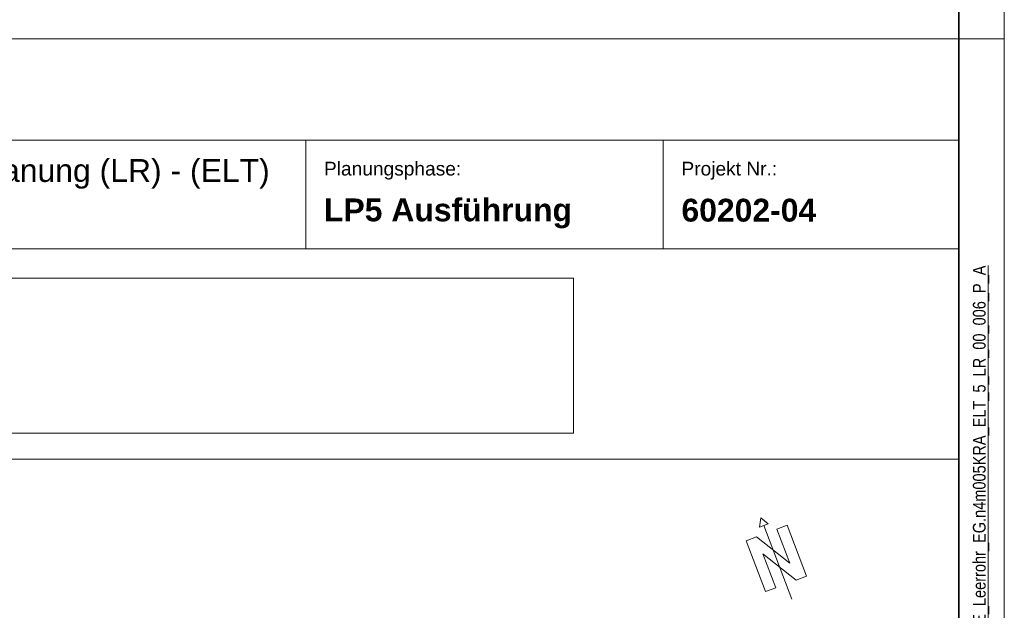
# Model space of a CAD drawing. Extents: x -720 to 300, y 62 to 1162.
# Tile 37 of 256: x 192 to 300, y 296 to 362. Entities that reach past the tile are written whole.
import ezdxf

# ---------------------------------------------------------------- set-up
doc = ezdxf.new("R2010")
doc.units = 0
doc.layers.get('0').update_dxf_attribs({"lineweight": 13})
for name, color, linetype, lineweight in [('iwb_Plankopf Linie', 7, 'Continuous', 13), ('iwb_Plankopf Rahmen', 7, 'Continuous', 35), ('iwb_Plankopf Text', 7, 'Continuous', 18), ('X_Bitmap', 7, 'Continuous', 5)]:
    doc.layers.add(name, color=color, linetype=linetype, lineweight=lineweight)
doc.layers.add('iwb_Plankopf_Nordpfeil_20-82 Grad', color=3, linetype='Continuous', lineweight=18, true_color=0x00ff00)
doc.styles.add('Plankopf', font='arial.ttf')
doc.styles.get("Standard").update_dxf_attribs({"font": 'ARIALN.TTF'})
picture_1 = doc.add_image_def('image1.jfif', size_in_pixel=(600, 81))

# ---------------------------------------------------------------- blocks, each defined once
blk = doc.blocks.new('Blockreferenz-A06G93U98I')
at = {"color": 0, "lineweight": -2}
for p, q in [((273.51, 306.64), (273.35, 305.61)), ((273.51, 306.64), (274.32, 305.98)), ((273.35, 305.61), (274.32, 305.98)), ((273.83, 305.8), (276.93, 297.67)), ((276.4, 305.81), (275.28, 305.38)), ((275.28, 305.38), (276.4, 305.81)), ((276.7, 301.64), (275.28, 305.38)), ((278.53, 300.2), (276.4, 305.81)), ((273.03, 304.53), (271.91, 304.1)), ((271.91, 304.1), (274.04, 298.5)), ((273.03, 304.53), (276.7, 301.64)), ((275.17, 298.92), (273.74, 302.66)), ((277.41, 299.78), (273.74, 302.66)), ((278.53, 300.2), (277.41, 299.78)), ((277.41, 299.78), (278.53, 300.2)), ((274.04, 298.5), (275.17, 298.92))]:
    blk.add_line(p, q, dxfattribs=at)

msp = doc.modelspace()

# ---------------------------------------------------------------- linework, layer by layer
at = {"layer": 'iwb_Plankopf Linie', "lineweight": 18, "ltscale": 0.18}
msp.add_line((295.35, 359.43), (115.35, 359.43), dxfattribs=at)
at = {"layer": 'iwb_Plankopf Linie', "ltscale": 0.13}
for p, q in [((295.35, 67.43), (295.35, 359.43)), ((295.35, 348.27), (115.35, 348.27)), ((223.35, 336.27), (223.35, 348.27)), ((262.76, 336.27), (262.76, 348.27)), ((295.35, 336.27), (115.35, 336.27)), ((115.35, 313.11), (295.35, 313.11))]:
    msp.add_line(p, q, dxfattribs=at)
at = {"layer": 'iwb_Plankopf Rahmen', "ltscale": 0.35}
msp.add_line((295.35, 359.43), (295.35, 67.43), dxfattribs=at)
at = {"layer": 'iwb_Plankopf Rahmen', "color": 8, "lineweight": 5, "ltscale": 0.13, "true_color": 0x808080}
msp.add_line((300.35, 359.43), (295.35, 359.43), dxfattribs=at)
at = {"layer": 'iwb_Plankopf Rahmen', "color": 8, "lineweight": 13, "ltscale": 0.13, "true_color": 0x808080}
msp.add_lwpolyline([(300.35, 62.43), (-719.65, 62.43), (-719.65, 1162.43), (300.35, 1162.43), (300.35, 62.43)], close=True, dxfattribs=at)
at = {"layer": 'iwb_Plankopf Rahmen', "ltscale": 0.35}
msp.add_lwpolyline([(-699.65, 67.43), (-699.65, 1157.43), (295.35, 1157.43), (295.35, 67.43), (-599.65, 67.43), (-699.65, 67.43)], close=True, dxfattribs=at)

# ---------------------------------------------------------------- block references
at = {"layer": 'iwb_Plankopf_Nordpfeil_20-82 Grad', "ltscale": 0.18}
msp.add_blockref('Blockreferenz-A06G93U98I', (0, 0), dxfattribs=at)

# ---------------------------------------------------------------- texts
at = {"layer": 'iwb_Plankopf Text', "ltscale": 0.18, "insert": (296.89, 74.51), "char_height": 1.4, "attachment_point": 1, "rotation": 90, "line_spacing_factor": 1.002}
msp.add_mtext('{\\fArial Narrow;\\\\srvnovamd01\\Nova_MD\\TGA\\60202 Pro Potsdam\\04 NB GES Krampnitz\\09 NOVA\\60202-04_AP_NB GES Krampnitz\\TGA\\Elektro\\Leerrohrplanung\\E_Leerrohr_EG.n4m005KRA_ELT_5_LR_00_006_P_A}', dxfattribs=at)
at = {"layer": 'iwb_Plankopf Text', "ltscale": 0.18, "insert": (219.37, 344.54), "char_height": 2.5172, "width": 53.7006, "attachment_point": 6, "style": 'Plankopf'}
msp.add_mtext('- Leerrohrplanung (LR) - (ELT) ', dxfattribs=at)
at = {"layer": 'iwb_Plankopf Text', "ltscale": 0.18, "style": 'Plankopf'}
for s, insert, char_height, attachment_point, line_spacing_factor in [('Planungsphase:', (225.35, 345.88), 1.5105, 1, 0.970891), ('Projekt Nr.:', (264.76, 345.88), 1.5105, 1, 0.970891), ('\\fArial|b1|i0|c0|p34;LP5 Ausführung', (225.35, 340.19), 2.5172, 4, 0.996218), ('\\fArial|b1|i0|c0|p34;60202-04', (264.76, 340.53), 2.5172, 4, 0.996218)]:
    msp.add_mtext(s, dxfattribs=dict(at, insert=insert, char_height=char_height, attachment_point=attachment_point, line_spacing_factor=line_spacing_factor))

# ---------------------------------------------------------------- pictures from other files: only their frames are drawn
at = {"layer": 'X_Bitmap', "ltscale": 0.13}
image = msp.add_image(picture_1, insert=(126.3, 315.96), size_in_units=(126.55, 17.08), dxfattribs=at)
image.dxf.flags = 7

doc.saveas('drawing.dxf')
